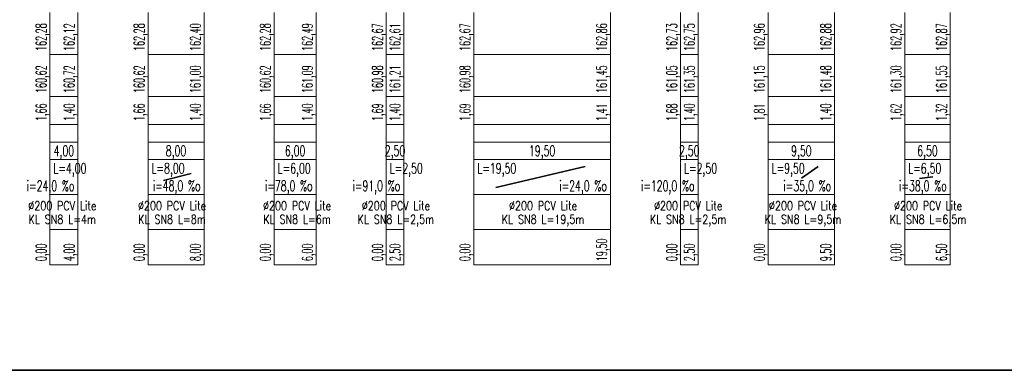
# Model space of a CAD drawing. Header units: millimetres. Extents: x 7.8 to 19, y -49.2 to -24.4.
# Tile 7 of 30: x 8.873 to 9.154, y -24.748 to -24.648. Entities that reach past the tile are written whole.
import ezdxf
from ezdxf.enums import TextEntityAlignment as Align

# ---------------------------------------------------------------- set-up
doc = ezdxf.new("R2010")
doc.units = ezdxf.units.MM
for name, color, linetype, lineweight in [('CIENKA', 7, 'Continuous', 15), ('CIENKA2', 1, 'Continuous', 25), ('SREDNIA', 2, 'Continuous', 35)]:
    doc.layers.add(name, color=color, linetype=linetype, lineweight=lineweight)
doc.styles.add('romans', font='romans.shx')

msp = doc.modelspace()

# ---------------------------------------------------------------- linework, layer by layer
at = {"layer": 'CIENKA', "color": 7, "linetype": 'Continuous', "ltscale": 0.01}
for p, q in [((8.88162, -24.65746), (8.88162, -24.64546)), ((8.88962, -24.65746), (8.88962, -24.64546)), ((8.90962, -24.65746), (8.90962, -24.64546)), ((8.92562, -24.65746), (8.92562, -24.64546)), ((8.94562, -24.65746), (8.94562, -24.64546)), ((8.95762, -24.65746), (8.95762, -24.64546)), ((8.97762, -24.65746), (8.97762, -24.64546)), ((8.98262, -24.65746), (8.98262, -24.64546)), ((9.00262, -24.65746), (9.00262, -24.64546)), ((9.04162, -24.65746), (9.04162, -24.64546)), ((9.06162, -24.65746), (9.06162, -24.64546)), ((9.06662, -24.65746), (9.06662, -24.64546)), ((9.08662, -24.65746), (9.08662, -24.64546)), ((9.10562, -24.65746), (9.10562, -24.64546)), ((9.12562, -24.65746), (9.12562, -24.64546)), ((9.13862, -24.65746), (9.13862, -24.64546)), ((8.88162, -24.65746), (8.88962, -24.65746)), ((8.88162, -24.66946), (8.88162, -24.65746)), ((8.88962, -24.66946), (8.88962, -24.65746)), ((8.90962, -24.66946), (8.90962, -24.65746)), ((8.90962, -24.65746), (8.92562, -24.65746)), ((8.92562, -24.66946), (8.92562, -24.65746)), ((8.94562, -24.66946), (8.94562, -24.65746)), ((8.94562, -24.65746), (8.95762, -24.65746)), ((8.95762, -24.66946), (8.95762, -24.65746)), ((8.97762, -24.66946), (8.97762, -24.65746)), ((8.97762, -24.65746), (8.98262, -24.65746)), ((8.98262, -24.66946), (8.98262, -24.65746)), ((9.00262, -24.66946), (9.00262, -24.65746)), ((9.00262, -24.65746), (9.04162, -24.65746)), ((9.04162, -24.66946), (9.04162, -24.65746)), ((9.06162, -24.66946), (9.06162, -24.65746)), ((9.06162, -24.65746), (9.06662, -24.65746)), ((9.06662, -24.66946), (9.06662, -24.65746)), ((9.08662, -24.66946), (9.08662, -24.65746)), ((9.08662, -24.65746), (9.10562, -24.65746)), ((9.10562, -24.66946), (9.10562, -24.65746)), ((9.12562, -24.66946), (9.12562, -24.65746)), ((9.12562, -24.65746), (9.13862, -24.65746)), ((9.13862, -24.66946), (9.13862, -24.65746)), ((8.88162, -24.66946), (8.88962, -24.66946)), ((8.88162, -24.67746), (8.88162, -24.66946)), ((8.88962, -24.67746), (8.88962, -24.66946)), ((8.90962, -24.67746), (8.90962, -24.66946)), ((8.90962, -24.66946), (8.92562, -24.66946)), ((8.92562, -24.67746), (8.92562, -24.66946)), ((8.94562, -24.67746), (8.94562, -24.66946)), ((8.94562, -24.66946), (8.95762, -24.66946)), ((8.95762, -24.67746), (8.95762, -24.66946)), ((8.97762, -24.67746), (8.97762, -24.66946)), ((8.97762, -24.66946), (8.98262, -24.66946)), ((8.98262, -24.67746), (8.98262, -24.66946)), ((9.00262, -24.67746), (9.00262, -24.66946)), ((9.00262, -24.66946), (9.04162, -24.66946)), ((9.04162, -24.67746), (9.04162, -24.66946)), ((9.06162, -24.67746), (9.06162, -24.66946)), ((9.06162, -24.66946), (9.06662, -24.66946)), ((9.06662, -24.67746), (9.06662, -24.66946)), ((9.08662, -24.67746), (9.08662, -24.66946)), ((9.08662, -24.66946), (9.10562, -24.66946)), ((9.10562, -24.67746), (9.10562, -24.66946)), ((9.12562, -24.67746), (9.12562, -24.66946)), ((9.12562, -24.66946), (9.13862, -24.66946)), ((9.13862, -24.67746), (9.13862, -24.66946)), ((8.88162, -24.67746), (8.88962, -24.67746)), ((8.88162, -24.68746), (8.88162, -24.67746)), ((8.88962, -24.68746), (8.88962, -24.67746)), ((8.90962, -24.68746), (8.90962, -24.67746)), ((8.90962, -24.67746), (8.92562, -24.67746)), ((8.92562, -24.68746), (8.92562, -24.67746)), ((8.94562, -24.68746), (8.94562, -24.67746)), ((8.94562, -24.67746), (8.95762, -24.67746)), ((8.95762, -24.68746), (8.95762, -24.67746)), ((8.97762, -24.68746), (8.97762, -24.67746)), ((8.97762, -24.67746), (8.98262, -24.67746)), ((8.98262, -24.68746), (8.98262, -24.67746)), ((9.00262, -24.68746), (9.00262, -24.67746)), ((9.00262, -24.67746), (9.04162, -24.67746)), ((9.04162, -24.68746), (9.04162, -24.67746)), ((9.06162, -24.68746), (9.06162, -24.67746)), ((9.06162, -24.67746), (9.06662, -24.67746)), ((9.06662, -24.68746), (9.06662, -24.67746)), ((9.08662, -24.68746), (9.08662, -24.67746)), ((9.08662, -24.67746), (9.10562, -24.67746)), ((9.10562, -24.68746), (9.10562, -24.67746)), ((9.12562, -24.68746), (9.12562, -24.67746)), ((9.12562, -24.67746), (9.13862, -24.67746)), ((9.13862, -24.68746), (9.13862, -24.67746)), ((8.88162, -24.68246), (8.88962, -24.68246)), ((8.90962, -24.68246), (8.92562, -24.68246)), ((8.94562, -24.68246), (8.95762, -24.68246)), ((8.97762, -24.68246), (8.98262, -24.68246)), ((9.00262, -24.68246), (9.04162, -24.68246)), ((9.06162, -24.68246), (9.06662, -24.68246)), ((9.08662, -24.68246), (9.10562, -24.68246)), ((9.12562, -24.68246), (9.13862, -24.68246)), ((8.88162, -24.68746), (8.88962, -24.68746)), ((8.88162, -24.69746), (8.88162, -24.68746)), ((8.88962, -24.69746), (8.88962, -24.68746)), ((8.90962, -24.69746), (8.90962, -24.68746)), ((8.90962, -24.68746), (8.92562, -24.68746)), ((8.92562, -24.69746), (8.92562, -24.68746)), ((8.94562, -24.69746), (8.94562, -24.68746)), ((8.94562, -24.68746), (8.95762, -24.68746)), ((8.95762, -24.69746), (8.95762, -24.68746)), ((8.97762, -24.69746), (8.97762, -24.68746)), ((8.97762, -24.68746), (8.98262, -24.68746)), ((8.98262, -24.69746), (8.98262, -24.68746)), ((9.00262, -24.69746), (9.00262, -24.68746)), ((9.00262, -24.68746), (9.04162, -24.68746)), ((9.04162, -24.69746), (9.04162, -24.68746)), ((9.06162, -24.69746), (9.06162, -24.68746)), ((9.06162, -24.68746), (9.06662, -24.68746)), ((9.06662, -24.69746), (9.06662, -24.68746)), ((9.08662, -24.69746), (9.08662, -24.68746)), ((9.08662, -24.68746), (9.10562, -24.68746)), ((9.10562, -24.69746), (9.10562, -24.68746)), ((9.12562, -24.69746), (9.12562, -24.68746)), ((9.12562, -24.68746), (9.13862, -24.68746)), ((9.13862, -24.69746), (9.13862, -24.68746)), ((8.88162, -24.69746), (8.88962, -24.69746)), ((8.88162, -24.70746), (8.88162, -24.69746)), ((8.88962, -24.70746), (8.88962, -24.69746)), ((8.90962, -24.70746), (8.90962, -24.69746)), ((8.90962, -24.69746), (8.92562, -24.69746)), ((8.92562, -24.70746), (8.92562, -24.69746)), ((8.94562, -24.70746), (8.94562, -24.69746)), ((8.94562, -24.69746), (8.95762, -24.69746)), ((8.95762, -24.70746), (8.95762, -24.69746)), ((8.97762, -24.70746), (8.97762, -24.69746)), ((8.97762, -24.69746), (8.98262, -24.69746)), ((8.98262, -24.70746), (8.98262, -24.69746)), ((9.00262, -24.70746), (9.00262, -24.69746)), ((9.00262, -24.69746), (9.04162, -24.69746)), ((9.04162, -24.70746), (9.04162, -24.69746)), ((9.06162, -24.70746), (9.06162, -24.69746)), ((9.06162, -24.69746), (9.06662, -24.69746)), ((9.06662, -24.70746), (9.06662, -24.69746)), ((9.08662, -24.70746), (9.08662, -24.69746)), ((9.08662, -24.69746), (9.10562, -24.69746)), ((9.10562, -24.70746), (9.10562, -24.69746)), ((9.12562, -24.70746), (9.12562, -24.69746)), ((9.12562, -24.69746), (9.13862, -24.69746)), ((9.13862, -24.70746), (9.13862, -24.69746)), ((8.88162, -24.70746), (8.88962, -24.70746)), ((8.88162, -24.71746), (8.88162, -24.70746)), ((8.88962, -24.71746), (8.88962, -24.70746)), ((8.90962, -24.71746), (8.90962, -24.70746)), ((8.90962, -24.70746), (8.92562, -24.70746)), ((8.92562, -24.71746), (8.92562, -24.70746)), ((8.94562, -24.71746), (8.94562, -24.70746)), ((8.94562, -24.70746), (8.95762, -24.70746)), ((8.95762, -24.71746), (8.95762, -24.70746)), ((8.97762, -24.71746), (8.97762, -24.70746)), ((8.97762, -24.70746), (8.98262, -24.70746)), ((8.98262, -24.71746), (8.98262, -24.70746)), ((9.00262, -24.71746), (9.00262, -24.70746)), ((9.00262, -24.70746), (9.04162, -24.70746)), ((9.04162, -24.71746), (9.04162, -24.70746)), ((9.06162, -24.71746), (9.06162, -24.70746)), ((9.06162, -24.70746), (9.06662, -24.70746)), ((9.06662, -24.71746), (9.06662, -24.70746)), ((9.08662, -24.71746), (9.08662, -24.70746)), ((9.08662, -24.70746), (9.10562, -24.70746)), ((9.10562, -24.71746), (9.10562, -24.70746)), ((9.12562, -24.71746), (9.12562, -24.70746)), ((9.12562, -24.70746), (9.13862, -24.70746)), ((9.13862, -24.71746), (9.13862, -24.70746)), ((8.88162, -24.71746), (8.88962, -24.71746)), ((8.90962, -24.71746), (8.92562, -24.71746)), ((8.94562, -24.71746), (8.95762, -24.71746)), ((8.97762, -24.71746), (8.98262, -24.71746)), ((9.00262, -24.71746), (9.04162, -24.71746)), ((9.06162, -24.71746), (9.06662, -24.71746)), ((9.08662, -24.71746), (9.10562, -24.71746)), ((9.12562, -24.71746), (9.13862, -24.71746))]:
    msp.add_line(p, q, dxfattribs=at)
at = {"layer": 'SREDNIA', "color": 2, "linetype": 'Continuous', "ltscale": 0.01}
for p, q in [((9.00892, -24.69546), (9.03442, -24.68946)), ((9.09612, -24.69272), (9.10093, -24.68946)), ((8.91405, -24.69341), (8.92198, -24.69143)), ((9.12981, -24.69289), (9.13363, -24.69241)), ((7.80152, -24.74762), (9.97978, -24.74762))]:
    msp.add_line(p, q, dxfattribs=at)

# ---------------------------------------------------------------- texts
at = {"layer": 'CIENKA2', "color": 1, "linetype": 'Continuous', "ltscale": 0.01, "style": 'romans', "width": 0.56}
for s, p in [('162,28', (8.88062, -24.65646)), ('162,12', (8.88862, -24.65646)), ('162,28', (8.90862, -24.65646)), ('162,40', (8.92462, -24.65646)), ('162,28', (8.94462, -24.65646)), ('162,49', (8.95662, -24.65646)), ('162,67', (8.97662, -24.65646)), ('162,61', (8.98162, -24.65646)), ('162,67', (9.00162, -24.65646)), ('162,86', (9.04062, -24.65646)), ('162,73', (9.06062, -24.65646)), ('162,75', (9.06562, -24.65646)), ('162,96', (9.08562, -24.65646)), ('162,88', (9.10462, -24.65646)), ('162,92', (9.12462, -24.65646)), ('162,87', (9.13762, -24.65646)), ('160,62', (8.88062, -24.66846)), ('160,72', (8.88862, -24.66846)), ('160,62', (8.90862, -24.66846)), ('161,00', (8.92462, -24.66846)), ('160,62', (8.94462, -24.66846)), ('161,09', (8.95662, -24.66846)), ('160,98', (8.97662, -24.66846)), ('161,21', (8.98162, -24.66846)), ('160,98', (9.00162, -24.66846)), ('161,45', (9.04062, -24.66846)), ('161,05', (9.06062, -24.66846)), ('161,35', (9.06562, -24.66846)), ('161,15', (9.08562, -24.66846)), ('161,48', (9.10462, -24.66846)), ('161,30', (9.12462, -24.66846)), ('161,55', (9.13762, -24.66846)), ('1,66', (8.88062, -24.67646)), ('1,40', (8.88862, -24.67646)), ('1,66', (8.90862, -24.67646)), ('1,40', (8.92462, -24.67646)), ('1,66', (8.94462, -24.67646)), ('1,40', (8.95662, -24.67646)), ('1,69', (8.97662, -24.67646)), ('1,40', (8.98162, -24.67646)), ('1,69', (9.00162, -24.67646)), ('1,41', (9.04062, -24.67646)), ('1,68', (9.06062, -24.67646)), ('1,40', (9.06562, -24.67646)), ('1,81', (9.08562, -24.67646)), ('1,40', (9.10462, -24.67646)), ('1,62', (9.12462, -24.67646)), ('1,32', (9.13762, -24.67646)), ('0,00', (8.88062, -24.71646)), ('4,00', (8.88862, -24.71646)), ('0,00', (8.90862, -24.71646)), ('8,00', (8.92462, -24.71646)), ('0,00', (8.94462, -24.71646)), ('6,00', (8.95662, -24.71646)), ('0,00', (8.97662, -24.71646)), ('2,50', (8.98162, -24.71646)), ('0,00', (9.00162, -24.71646)), ('19,50', (9.04062, -24.71646)), ('0,00', (9.06062, -24.71646)), ('2,50', (9.06562, -24.71646)), ('0,00', (9.08562, -24.71646)), ('9,50', (9.10462, -24.71646)), ('0,00', (9.12462, -24.71646)), ('6,50', (9.13762, -24.71646))]:
    msp.add_text(s, height=0.003, rotation=90, dxfattribs=at).set_placement(p)
at = {"layer": 'CIENKA2', "color": 1, "linetype": 'Continuous', "ltscale": 0.01, "style": 'romans', "width": 0.65}
for s, p in [('4,00', (8.88562, -24.68646)), ('8,00', (8.91762, -24.68646)), ('6,00', (8.95162, -24.68646)), ('2,50', (8.98012, -24.68646)), ('19,50', (9.02212, -24.68646)), ('2,50', (9.06412, -24.68646)), ('9,50', (9.09612, -24.68646)), ('6,50', (9.13212, -24.68646))]:
    msp.add_text(s, height=0.003, dxfattribs=at).set_placement(p, align=Align.CENTER)
for s, p in [('L=4,00', (8.88262, -24.69146)), ('L=8,00', (8.91062, -24.69146)), ('L=6,00', (8.94662, -24.69146)), ('L=2,50', (8.97862, -24.69146)), ('L=19,50', (9.00362, -24.69146)), ('L=2,50', (9.06262, -24.69146)), ('L=9,50', (9.08762, -24.69146)), ('L=6,50', (9.12662, -24.69146))]:
    msp.add_text(s, height=0.003, dxfattribs=at).set_placement(p)
at = {"layer": 'SREDNIA', "color": 2, "linetype": 'Continuous', "ltscale": 0.01, "style": 'romans', "width": 0.65}
for s, p in [('i=24,0 %o', (8.88862, -24.69646)), ('i=48,0 %o', (8.92462, -24.69646)), ('i=78,0 %o', (8.95662, -24.69646)), ('i=91,0 %o', (8.98162, -24.69646)), ('i=24,0 %o', (9.04062, -24.69646)), ('i=120,0 %o', (9.06562, -24.69646)), ('i=35,0 %o', (9.10462, -24.69646)), ('i=38,0 %o', (9.13762, -24.69646))]:
    msp.add_text(s, height=0.003, dxfattribs=at).set_placement(p, align=Align.RIGHT)
at = {"layer": 'SREDNIA', "color": 2, "linetype": 'Continuous', "ltscale": 0.01, "style": 'romans', "width": 0.8}
for s, p in [('%%C200 PCV Lite', (8.88516, -24.70187)), ('%%C200 PCV Lite', (8.91648, -24.70187)), ('%%C200 PCV Lite', (8.95217, -24.70187)), ('%%C200 PCV Lite', (8.98037, -24.70187)), ('%%C200 PCV Lite', (9.02239, -24.70187)), ('%%C200 PCV Lite', (9.0638, -24.70187)), ('%%C200 PCV Lite', (9.09658, -24.70187)), ('%%C200 PCV Lite', (9.13228, -24.70187)), ('KL SN8 L=4m', (8.88516, -24.70575)), ('KL SN8 L=8m', (8.91648, -24.70575)), ('KL SN8 L=6m', (8.95217, -24.70575)), ('KL SN8 L=2,5m', (8.98037, -24.70575)), ('KL SN8 L=19,5m', (9.02239, -24.70575)), ('KL SN8 L=2,5m', (9.0638, -24.70575)), ('KL SN8 L=9,5m', (9.09658, -24.70575)), ('KL SN8 L=6,5m', (9.13228, -24.70575))]:
    msp.add_text(s, height=0.0025, dxfattribs=at).set_placement(p, align=Align.CENTER)

doc.saveas('drawing.dxf')
